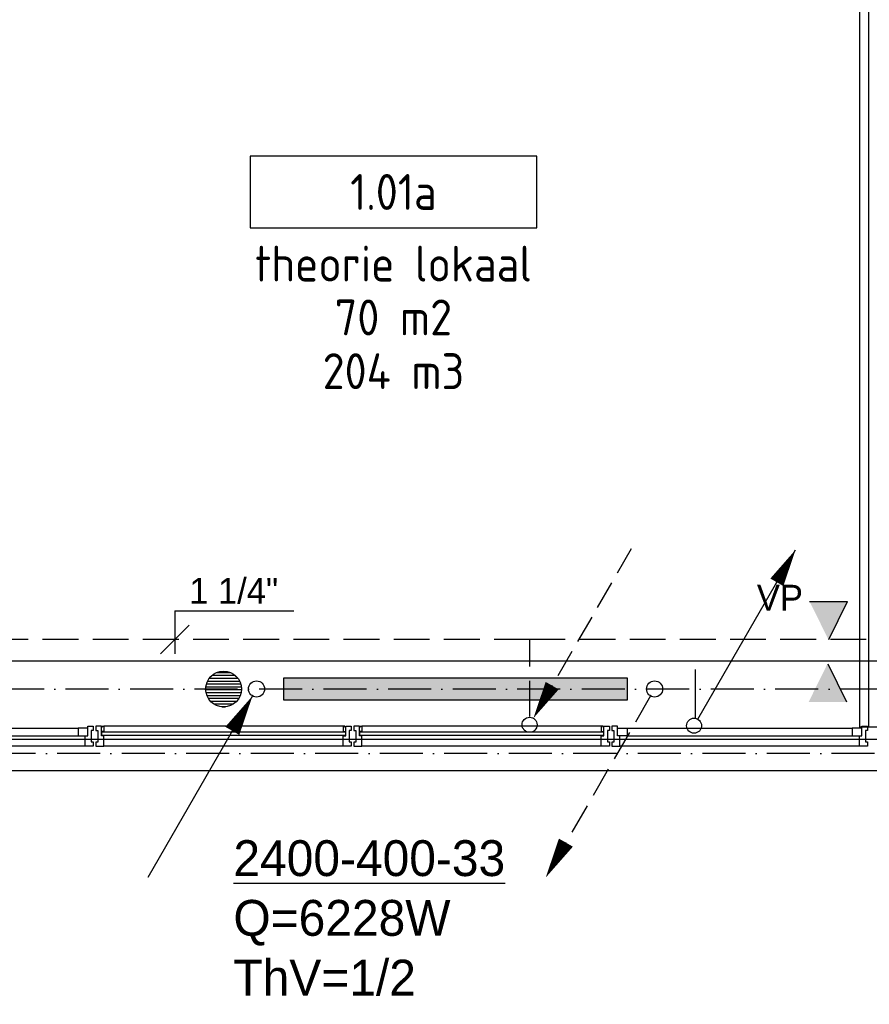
# Model space of a CAD drawing. Extents: x -41378 to 114803, y -24080 to 82188.
# Tile 125 of 137: x 99869 to 105795, y 42878 to 49745. Entities that reach past the tile are written whole.
import ezdxf
from ezdxf.enums import TextEntityAlignment as Align

# ---------------------------------------------------------------- set-up
doc = ezdxf.new("R2010")
doc.units = 0
doc.header["$LTSCALE"] = 50
for name, pattern in [('2322107', [2000, 1000, 1000]), ('2322108', [7, 5, -2]), ('DASHDOT', [9, 6, -1.5, 0, -1.5])]:
    doc.linetypes.add(name, pattern=pattern)
doc.layers.get('0').update_dxf_attribs({"linetype": 'CONTINUOUS'})
for name, color, linetype in [('AL$7----_STRAMIEN', 1, 'DASHDOT'), ('AL21----_BUITENWAND', 4, 'CONTINUOUS'), ('AL22----_BINNENWAND', 7, 'CONTINUOUS'), ('AL28----_KONSTRUKTIE', 3, 'CONTINUOUS'), ('AL31----_BUITENKOZ', 7, 'CONTINUOUS'), ('ALXAA---_GEWBETON', 12, 'CONTINUOUS'), ('ALXOU---_GLAS', 7, 'CONTINUOUS'), ('GEBOUWLABEL', 4, 'CONTINUOUS'), ('INHOUD', 7, 'CONTINUOUS'), ('OMSCHRIJVING', 7, 'CONTINUOUS'), ('OPPERVLAK', 7, 'CONTINUOUS'), ('VOLGNUMMER', 7, 'CONTINUOUS'), ('WI561---', 1, 'CONTINUOUS'), ('WL561---', 4, 'CONTINUOUS'), ('WL561---_AANVOER', 4, 'CONTINUOUS'), ('WL561---_RETOUR', 4, 'CONTINUOUS'), ('WL570---', 3, 'CONTINUOUS'), ('WM561---', 1, 'CONTINUOUS')]:
    doc.layers.add(name, color=color, linetype=linetype)
doc.layers.get('0').freeze()
doc.styles.add('BURO-018', font='BUROFONT.shx', dxfattribs={"height": 90})
doc.styles.add('BURO-025', font='BUROFONT.shx', dxfattribs={"height": 250})
doc.styles.get("Standard").update_dxf_attribs({"font": 'ISOCP'})

# ---------------------------------------------------------------- blocks, each defined once
blk = doc.blocks.new('LDV2108')
at = {"color": 0, "linetype": 'CONTINUOUS'}
for p, q in [((-0.25, -0.433), (-1.187, -2.057)), ((-1.562, -2.706), (-2.5, -4.33)), ((-2.875, -4.98), (-3.812, -6.603)), ((-4.187, -7.253), (-5.125, -8.877)), ((-5.5, -9.526), (-6.437, -11.15))]:
    blk.add_line(p, q, dxfattribs=at)
blk.add_lwpolyline([(-6.75, -11.691, 0, 1, 0), (-5.5, -9.526, 1, 1, 0)], format="xyseb", dxfattribs=at)
blk.add_circle((0, 0), 0.5, dxfattribs=at)
blk = doc.blocks.new('LDV4107')
at = {"color": 0, "linetype": 'CONTINUOUS'}
blk.add_line((-0.25, -0.433), (-6.75, -11.691), dxfattribs=at)
blk.add_lwpolyline([(-0.25, -0.433, 0, 1, 0), (-1.5, -2.598, 1, 1, 0)], format="xyseb", dxfattribs=at)
blk.add_circle((0, 0), 0.5, dxfattribs=at)
blk = doc.blocks.new('LDV3108')
at = {"color": 0, "linetype": 'CONTINUOUS'}
for p, q in [((6.75, 11.691), (5.813, 10.068)), ((5.438, 9.418), (4.5, 7.794)), ((4.125, 7.145), (3.188, 5.521)), ((2.813, 4.871), (1.875, 3.248)), ((1.5, 2.598), (0.563, 0.974))]:
    blk.add_line(p, q, dxfattribs=at)
blk.add_lwpolyline([(0.25, 0.433, 0, 1, 0), (1.5, 2.598, 1, 1, 0)], format="xyseb", dxfattribs=at)
blk.add_circle((0, 0), 0.5, dxfattribs=at)
blk = doc.blocks.new('LDV1107')
at = {"color": 0, "linetype": 'CONTINUOUS'}
blk.add_line((0.25, 0.433), (6.75, 11.691), dxfattribs=at)
blk.add_lwpolyline([(6.75, 11.691, 0, 1, 0), (5.5, 9.526, 1, 1, 0)], format="xyseb", dxfattribs=at)
blk.add_circle((0, 0), 0.5, dxfattribs=at)
blk = doc.blocks.new('CVRINFO2')
at = {"color": 0, "linetype": 'CONTINUOUS', "style": 'BURO-025'}
for tag, p in [('CV_TEXT125', (0, 0)), ('CV_TEXT225', (0, -4.167)), ('CV_TEXT325', (0, -8.333)), ('CV_TEXT425', (0, -12.5))]:
    blk.add_attdef(tag, p, '', height=2.5, dxfattribs=at)
blk = doc.blocks.new('*U323', base_point=(101162, 45421.8))
at = {"color": 0, "linetype": 'CONTINUOUS'}
for p, q in [((101162, 45621.8), (101162, 45321.8)), ((101162, 45621.8), (101992, 45621.8)), ((101262, 45521.8), (101062, 45321.8))]:
    blk.add_line(p, q, dxfattribs=at)
at = {"color": 0, "linetype": 'CONTINUOUS', "style": 'BURO-018'}
blk.add_text('1 1/4"', height=180, dxfattribs=at).set_placement((101262, 45671.8))
blk = doc.blocks.new('GEBOUWLABEL')
at = {"layer": 'VOLGNUMMER'}
blk.add_lwpolyline([(-4, -1), (4, -1), (4, 1), (-4, 1)], close=True, dxfattribs=at)
at = {"color": 0, "linetype": 'BYBLOCK', "flags": 1}
for tag, p in [('OPPERVLAKTESOORT', (0.5, 8)), ('TERREIN', (0.5, 6.5)), ('GEBOUW', (0.5, 5)), ('GEBRUIKSFUNCTIE', (0.5, 3.5)), ('BOUWLAAG', (0.5, 2))]:
    blk.add_attdef(tag, text='', height=1, dxfattribs=at).set_placement(p, align=Align.MIDDLE_CENTER)

msp = doc.modelspace()

# ---------------------------------------------------------------- hatches: boundary and pattern name
at = {"layer": 'WL561---'}
msp.add_hatch(color=256, dxfattribs=at).paths.add_polyline_path([(104108.1, 45002.3), (104108.1, 45152.3), (101708.1, 45152.3), (101708.1, 45002.3)])
at = {"layer": 'WL570---'}
h = msp.add_hatch(color=1, dxfattribs=at)
h.paths.add_polyline_path([(105379.3, 45687.4), (105510.2, 45422.5), (105510.2, 45687.4)])
h.paths.add_polyline_path([(105510.2, 45687.4), (105510.2, 45422.5), (105512.7, 45422.5), (105643.5, 45687.4)])
h = msp.add_hatch(color=1, dxfattribs=at)
h.paths.add_polyline_path([(105372.6, 44987.4), (105503.4, 45252.3), (105503.4, 44987.4)])
h.paths.add_polyline_path([(105503.4, 44987.4), (105503.4, 45252.3), (105506, 45252.3), (105636.8, 44987.4)])

# ---------------------------------------------------------------- linework, layer by layer
at = {"layer": 'AL$7----_STRAMIEN', "color": 1}
for p, q in [((112191.2, 45077.3), (-30903.4, 45077.3)), ((112582.7, 44627.3), (-30110.1, 44627.3))]:
    msp.add_line(p, q, dxfattribs=at)
at = {"layer": 'AL21----_BUITENWAND', "color": 8}
for p, q in [((74291, 44727.3), (106691, 44727.3)), ((106691, 44507.3), (74291, 44507.3))]:
    msp.add_line(p, q, dxfattribs=at)
at = {"layer": 'AL22----_BINNENWAND', "color": 8}
msp.add_lwpolyline([(105728.5, 44811.1), (105728.5, 54734.6), (105853.5, 54734.6), (105853.5, 44811.1)], close=True, dxfattribs=at)
msp.add_lwpolyline([(105791, 44811.1), (105791, 54734.6)], dxfattribs=at)
at = {"layer": 'AL28----_KONSTRUKTIE', "color": 8}
msp.add_circle((101291, 45077.3), 125, dxfattribs=at)
at = {"layer": 'AL31----_BUITENKOZ', "color": 8}
for p, q in [((98706, 44804.3), (100276, 44804.3)), ((102126, 44817.3), (100456, 44817.3)), ((103926, 44817.3), (102256, 44817.3)), ((104106, 44804.3), (105676, 44804.3)), ((98706, 44750.3), (100276, 44750.3)), ((104106, 44750.3), (105676, 44750.3)), ((100326, 44678.3), (98656, 44678.3)), ((102126, 44678.3), (100456, 44678.3)), ((103926, 44678.3), (102256, 44678.3)), ((105726, 44678.3), (104056, 44678.3))]:
    msp.add_line(p, q, dxfattribs=at)
at = {"layer": 'AL31----_BUITENKOZ', "color": 8, "linetype": 'CONTINUOUS'}
for p, q in [((100343, 44804.3), (100276, 44804.3)), ((100276, 44804.3), (100276, 44750.3)), ((100343, 44817.3), (100382, 44817.3)), ((100343, 44750.3), (100343, 44817.3)), ((100343, 44750.3), (100343, 44804.3)), ((100382, 44787.8), (100368, 44787.8)), ((100368, 44787.8), (100368, 44707.8)), ((100382, 44817.3), (100382, 44811.3)), ((100382, 44811.3), (100382, 44797.3)), ((100382, 44797.3), (100382, 44797.3)), ((100382, 44797.3), (100382, 44787.8)), ((100439, 44817.3), (100400, 44817.3)), ((100400, 44817.3), (100400, 44811.3)), ((100400, 44811.3), (100400, 44797.3)), ((100400, 44797.3), (100400, 44797.3)), ((100400, 44797.3), (100400, 44787.3)), ((100400, 44787.3), (100414, 44787.3)), ((100414, 44787.3), (100414, 44707.3)), ((100439, 44750.3), (100439, 44817.3)), ((100439, 44780.3), (100439, 44812.3)), ((100439, 44812.3), (100444, 44812.3)), ((100456, 44780.3), (100439, 44780.3)), ((100444, 44812.3), (100444, 44817.3)), ((100444, 44817.3), (100456, 44817.3)), ((100456, 44817.3), (100456, 44780.3)), ((102138, 44817.3), (102126, 44817.3)), ((102126, 44817.3), (102126, 44780.3)), ((102126, 44780.3), (102143, 44780.3)), ((102138, 44812.3), (102138, 44817.3)), ((102143, 44812.3), (102138, 44812.3)), ((102143, 44817.3), (102182, 44817.3)), ((102143, 44750.3), (102143, 44817.3)), ((102143, 44780.3), (102143, 44812.3)), ((102182, 44787.8), (102168, 44787.8)), ((102168, 44787.8), (102168, 44707.8)), ((102182, 44817.3), (102182, 44811.3)), ((102182, 44811.3), (102182, 44797.3)), ((102182, 44797.3), (102182, 44797.3)), ((102182, 44797.3), (102182, 44787.8)), ((102239, 44817.3), (102200, 44817.3)), ((102200, 44817.3), (102200, 44811.3)), ((102200, 44811.3), (102200, 44797.3)), ((102200, 44797.3), (102200, 44797.3)), ((102200, 44797.3), (102200, 44787.3)), ((102200, 44787.3), (102214, 44787.3)), ((102214, 44787.3), (102214, 44707.3)), ((102239, 44750.3), (102239, 44817.3)), ((102239, 44780.3), (102239, 44812.3)), ((102239, 44812.3), (102244, 44812.3)), ((102256, 44780.3), (102239, 44780.3)), ((102244, 44812.3), (102244, 44817.3)), ((102244, 44817.3), (102256, 44817.3)), ((102256, 44817.3), (102256, 44780.3)), ((103938, 44817.3), (103926, 44817.3)), ((103926, 44817.3), (103926, 44780.3)), ((103926, 44780.3), (103943, 44780.3)), ((103938, 44812.3), (103938, 44817.3)), ((103943, 44812.3), (103938, 44812.3)), ((103943, 44817.3), (103982, 44817.3)), ((103943, 44750.3), (103943, 44817.3)), ((103943, 44780.3), (103943, 44812.3)), ((103982, 44787.8), (103968, 44787.8)), ((103968, 44787.8), (103968, 44707.8)), ((103982, 44817.3), (103982, 44811.3)), ((103982, 44811.3), (103982, 44797.3)), ((103982, 44797.3), (103982, 44797.3)), ((103982, 44797.3), (103982, 44787.8)), ((104039, 44817.3), (104000, 44817.3)), ((104000, 44817.3), (104000, 44811.3)), ((104000, 44811.3), (104000, 44797.3)), ((104000, 44797.3), (104000, 44797.3)), ((104000, 44797.3), (104000, 44787.3)), ((104000, 44787.3), (104014, 44787.3)), ((104014, 44787.3), (104014, 44707.3)), ((104039, 44750.3), (104039, 44817.3)), ((104039, 44750.3), (104039, 44804.3)), ((104039, 44804.3), (104106, 44804.3)), ((104106, 44804.3), (104106, 44750.3)), ((105743, 44804.3), (105676, 44804.3)), ((105676, 44804.3), (105676, 44750.3)), ((105743, 44817.3), (105782, 44817.3)), ((105743, 44750.3), (105743, 44817.3)), ((105743, 44750.3), (105743, 44804.3)), ((105782, 44787.8), (105768, 44787.8)), ((105768, 44787.8), (105768, 44707.8)), ((105782, 44817.3), (105782, 44811.3)), ((105782, 44811.3), (105782, 44797.3)), ((105782, 44797.3), (105782, 44797.3)), ((105782, 44797.3), (105782, 44787.8)), ((100276, 44750.3), (100343, 44750.3)), ((100326, 44697.3), (100326, 44750.3)), ((100326, 44750.3), (100343, 44750.3)), ((100368, 44707.8), (100382, 44707.8)), ((100382, 44707.8), (100382, 44697.8)), ((100414, 44707.3), (100400, 44707.3)), ((100400, 44707.3), (100400, 44698.3)), ((100456, 44750.3), (100439, 44750.3)), ((100456, 44697.3), (100456, 44750.3)), ((102126, 44697.3), (102126, 44750.3)), ((102126, 44750.3), (102143, 44750.3)), ((102168, 44707.8), (102182, 44707.8)), ((102182, 44707.8), (102182, 44697.8)), ((102214, 44707.3), (102200, 44707.3)), ((102200, 44707.3), (102200, 44698.3)), ((102256, 44750.3), (102239, 44750.3)), ((102256, 44697.3), (102256, 44750.3)), ((103926, 44697.3), (103926, 44750.3)), ((103926, 44750.3), (103943, 44750.3)), ((103968, 44707.8), (103982, 44707.8)), ((103982, 44707.8), (103982, 44697.8)), ((104014, 44707.3), (104000, 44707.3)), ((104000, 44707.3), (104000, 44698.3)), ((104056, 44750.3), (104039, 44750.3)), ((104106, 44750.3), (104039, 44750.3)), ((104056, 44697.3), (104056, 44750.3)), ((105676, 44750.3), (105743, 44750.3)), ((105726, 44697.3), (105726, 44750.3)), ((105726, 44750.3), (105743, 44750.3)), ((105768, 44707.8), (105782, 44707.8)), ((105782, 44707.8), (105782, 44697.8)), ((100326, 44689.3), (100326, 44697.3)), ((100326, 44685.3), (100326, 44689.3)), ((100326, 44678.3), (100326, 44685.3)), ((100363.1, 44678.3), (100326, 44678.3)), ((100382, 44678.3), (100363.1, 44678.3)), ((100382, 44697.8), (100382, 44697.8)), ((100382, 44697.8), (100382, 44684.3)), ((100382, 44684.3), (100382, 44678.3)), ((100400, 44698.3), (100400, 44698.3)), ((100400, 44698.3), (100400, 44684.3)), ((100400, 44684.3), (100400, 44678.3)), ((100400, 44678.3), (100418.9, 44678.3)), ((100418.9, 44678.3), (100456, 44678.3)), ((100456, 44689.3), (100456, 44697.3)), ((100456, 44685.3), (100456, 44689.3)), ((100456, 44678.3), (100456, 44685.3)), ((102126, 44689.3), (102126, 44697.3)), ((102126, 44685.3), (102126, 44689.3)), ((102126, 44678.3), (102126, 44685.3)), ((102163.1, 44678.3), (102126, 44678.3)), ((102182, 44678.3), (102163.1, 44678.3)), ((102182, 44697.8), (102182, 44697.8)), ((102182, 44697.8), (102182, 44684.3)), ((102182, 44684.3), (102182, 44678.3)), ((102200, 44698.3), (102200, 44698.3)), ((102200, 44698.3), (102200, 44684.3)), ((102200, 44684.3), (102200, 44678.3)), ((102200, 44678.3), (102218.9, 44678.3)), ((102218.9, 44678.3), (102256, 44678.3)), ((102256, 44689.3), (102256, 44697.3)), ((102256, 44685.3), (102256, 44689.3)), ((102256, 44678.3), (102256, 44685.3)), ((103926, 44689.3), (103926, 44697.3)), ((103926, 44685.3), (103926, 44689.3)), ((103926, 44678.3), (103926, 44685.3)), ((103963.1, 44678.3), (103926, 44678.3)), ((103982, 44678.3), (103963.1, 44678.3)), ((103982, 44697.8), (103982, 44697.8)), ((103982, 44697.8), (103982, 44684.3)), ((103982, 44684.3), (103982, 44678.3)), ((104000, 44698.3), (104000, 44698.3)), ((104000, 44698.3), (104000, 44684.3)), ((104000, 44684.3), (104000, 44678.3)), ((104000, 44678.3), (104018.9, 44678.3)), ((104018.9, 44678.3), (104056, 44678.3)), ((104056, 44689.3), (104056, 44697.3)), ((104056, 44685.3), (104056, 44689.3)), ((104056, 44678.3), (104056, 44685.3)), ((105726, 44689.3), (105726, 44697.3)), ((105726, 44685.3), (105726, 44689.3)), ((105726, 44678.3), (105726, 44685.3)), ((105763.1, 44678.3), (105726, 44678.3)), ((105782, 44678.3), (105763.1, 44678.3)), ((105782, 44697.8), (105782, 44697.8)), ((105782, 44697.8), (105782, 44684.3)), ((105782, 44684.3), (105782, 44678.3))]:
    msp.add_line(p, q, dxfattribs=at)
at = {"layer": 'ALXAA---_GEWBETON', "color": 8}
for p, q in [((101243.7, 45193), (101338.3, 45193)), ((101179.1, 45133), (101402.9, 45133)), ((101191.5, 45153), (101390.5, 45153)), ((101210.6, 45173), (101371.4, 45173)), ((101166.1, 45073), (101415.9, 45073)), ((101167, 45093), (101415, 45093)), ((101168.4, 45053), (101413.6, 45053)), ((101171.2, 45113), (101410.8, 45113)), ((101174.1, 45033), (101407.9, 45033)), ((101183.8, 45013), (101398.2, 45013)), ((101198.7, 44993), (101383.3, 44993)), ((101222.1, 44973), (101359.9, 44973)), ((101277.7, 44953), (101304.3, 44953))]:
    msp.add_line(p, q, dxfattribs=at)
at = {"layer": 'ALXOU---_GLAS', "color": 8}
for p, q in [((100441, 44752.3), (100441, 44778.3)), ((100441, 44778.3), (102141, 44778.3)), ((102141, 44778.3), (102141, 44752.3)), ((102241, 44752.3), (102241, 44778.3)), ((102241, 44778.3), (103941, 44778.3)), ((103941, 44778.3), (103941, 44752.3)), ((102141, 44752.3), (100441, 44752.3)), ((103941, 44752.3), (102241, 44752.3))]:
    msp.add_line(p, q, dxfattribs=at)
at = {"layer": 'WL561---'}
for p, q in [((104108.1, 45152.3), (101708.1, 45152.3)), ((101708.1, 45152.3), (101708.1, 45002.3)), ((104108.1, 45002.3), (104108.1, 45152.3)), ((101708.1, 45002.3), (104108.1, 45002.3))]:
    msp.add_line(p, q, dxfattribs=at)
at = {"layer": 'WL561---_AANVOER', "linetype": '2322107'}
for p, q in [((107667, 45271.4), (97369.6, 45271.4)), ((104583.8, 44875.8), (104583.8, 45214.4))]:
    msp.add_line(p, q, dxfattribs=at)
at = {"layer": 'WL561---_RETOUR', "linetype": '2322108'}
for p, q in [((103428.4, 45421.8), (95605.4, 45421.8)), ((103428.4, 45233.7), (103428.4, 45421.8)), ((107524.1, 45421.8), (103428.4, 45421.8)), ((103428.4, 44885.1), (103428.4, 45138.5))]:
    msp.add_line(p, q, dxfattribs=at)
at = {"layer": 'WL570---', "color": 1}
for p, q in [((105379.3, 45687.4), (105643.5, 45687.4)), ((105512.7, 45422.5), (105643.5, 45687.4)), ((105506, 45252.3), (105636.8, 44987.4))]:
    msp.add_line(p, q, dxfattribs=at)

# ---------------------------------------------------------------- block references
at = {"layer": 'GEBOUWLABEL', "color": 8}
ref = msp.add_blockref('GEBOUWLABEL', (102475.9, 48543.9), dxfattribs=dict(at, xscale=250, yscale=250, zscale=250))
ref.add_attrib('VOLGNUMMER', '1.01a', dxfattribs={"layer": 'VOLGNUMMER', "color": 0, "linetype": 'BYBLOCK', "height": 250}).set_placement((102475.9, 48543.9), align=Align.MIDDLE_CENTER)
ref.add_attrib('OMSCHRIJVING', 'theorie lokaal', dxfattribs={"layer": 'OMSCHRIJVING', "color": 0, "linetype": 'BYBLOCK', "height": 250}).set_placement((102475.9, 48043.9), align=Align.MIDDLE_CENTER)
ref.add_attrib('OPPERVLAK', '70 m2', dxfattribs={"layer": 'OPPERVLAK', "color": 0, "linetype": 'BYBLOCK', "height": 250}).set_placement((102475.9, 47668.9), align=Align.MIDDLE_CENTER)
ref.add_attrib('INHOUD', '204 m3', dxfattribs={"layer": 'INHOUD', "color": 0, "linetype": 'BYBLOCK', "height": 250}).set_placement((102475.9, 47293.9), align=Align.MIDDLE_CENTER)
at = {"layer": 'WI561---'}
ref = msp.add_blockref('CVRINFO2', (101359.5, 43772.7), dxfattribs=dict(at, xscale=100, yscale=100, zscale=100))
ref.add_attrib('CV_TEXT125', '%%u2400-400-33', (101359.5, 43772.7), dxfattribs={"layer": '0', "color": 2, "linetype": 'CONTINUOUS', "height": 250, "style": 'BURO-025'})
ref.add_attrib('CV_TEXT225', 'Q=6228W', (101359.5, 43356), dxfattribs={"layer": '0', "color": 2, "linetype": 'CONTINUOUS', "height": 250, "style": 'BURO-025'})
ref.add_attrib('CV_TEXT325', 'ThV=1/2', (101359.5, 42939.3), dxfattribs={"layer": '0', "color": 2, "linetype": 'CONTINUOUS', "height": 250, "style": 'BURO-025'})
at = {"layer": 'WL561---_AANVOER', "color": 2}
for name, p, xscale, yscale, zscale in [('LDV1107', (104572.9, 44821.4), 105, 105, 105), ('LDV4107', (101520.9, 45077.5), 112.5, 112.5, 112.5), ('LDV2108', (104297.7, 45077.5), 112.5, 112.5, 112.5)]:
    msp.add_blockref(name, p, dxfattribs=dict(at, xscale=xscale, yscale=yscale, zscale=zscale))
at = {"layer": 'WL561---_RETOUR', "color": 2, "xscale": 105, "yscale": 105, "zscale": 105}
msp.add_blockref('LDV3108', (103425.7, 44827.9), dxfattribs=at)
at = {"layer": 'WM561---'}
msp.add_blockref('*U323', (100951.1, 45421.8), dxfattribs=at)

# ---------------------------------------------------------------- texts
at = {"layer": 'WL570---', "color": 1, "style": 'BURO-018'}
msp.add_text('VP', height=180, dxfattribs=at).set_placement((105011.5, 45623.9))

doc.saveas('drawing.dxf')
